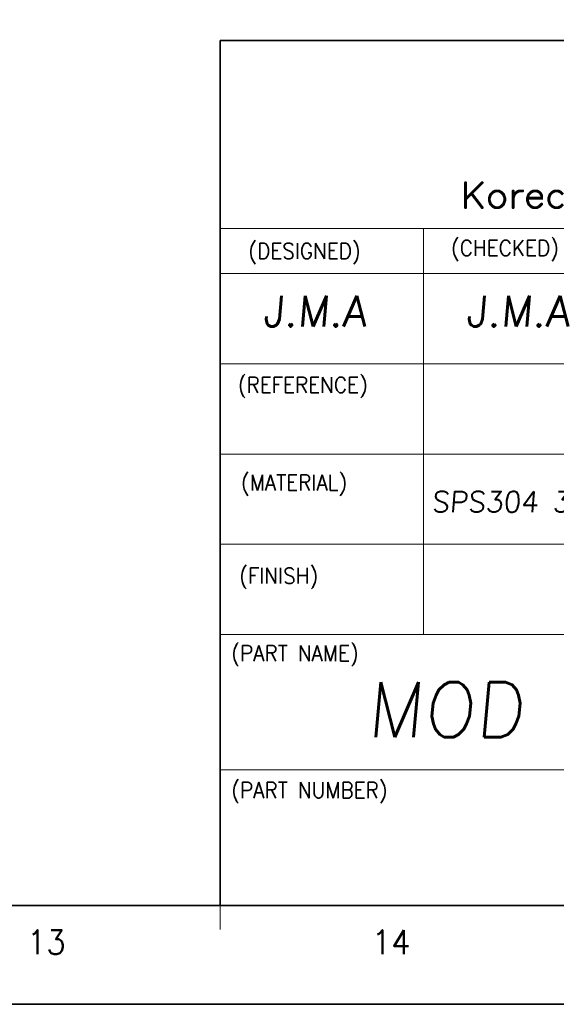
# Model space of a CAD drawing. Header units: millimetres. Extents: x 4065 to 8083, y -652 to 5416.
# Tile 3 of 256: x 4789 to 4867, y -643 to -499. Entities that reach past the tile are written whole.
import ezdxf
from ezdxf.enums import TextEntityAlignment as Align

# ---------------------------------------------------------------- set-up
doc = ezdxf.new("R2010")
doc.units = ezdxf.units.MM
doc.header["$LTSCALE"] = 0.8
doc.layers.get('0').update_dxf_attribs({"linetype": 'CONTINUOUS', "lineweight": 0})
doc.layers.add('2', color=3, linetype='CONTINUOUS', lineweight=0)
doc.styles.get("Standard").update_dxf_attribs({"font": 'romans.shx', "width": 0.8, "oblique": 5, "bigfont": 'whgtxt.shx'})

# ---------------------------------------------------------------- blocks, each defined once
blk = doc.blocks.new('SMOOTH_0$064516')
at = {"const_width": 0.0323}
blk.add_lwpolyline([(-0.016, 0, 1), (0.016, 0, 1)], format="xyb", close=True, dxfattribs=at)
blk = doc.blocks.new('logo')
at = {"color": 7, "const_width": 0.859}
for points in [[(-3519.27, 5311.97), (-3524.16, 5307.08)], [(-3524.16, 5311.97), (-3524.16, 5304.64)], [(-3522.42, 5308.82), (-3519.27, 5304.64)], [(-3515.43, 5309.53), (-3516.13, 5309.17), (-3516.83, 5308.48), (-3517.18, 5307.43), (-3517.18, 5306.74), (-3516.83, 5305.69), (-3516.13, 5304.99), (-3515.43, 5304.64), (-3514.39, 5304.64), (-3513.69, 5304.99), (-3513, 5305.69), (-3512.64, 5306.74), (-3512.64, 5307.43), (-3513, 5308.48), (-3513.69, 5309.17), (-3514.39, 5309.53), (-3515.43, 5309.53)], [(-3510.2, 5307.43), (-3509.85, 5308.48), (-3509.16, 5309.17), (-3508.46, 5309.53), (-3507.41, 5309.53)], [(-3510.2, 5309.53), (-3510.2, 5304.64)], [(-3506.01, 5307.43), (-3501.83, 5307.43), (-3501.83, 5308.13), (-3502.18, 5308.82), (-3502.53, 5309.17), (-3503.22, 5309.53), (-3504.27, 5309.53), (-3504.97, 5309.17), (-3505.67, 5308.48), (-3506.01, 5307.43), (-3506.01, 5306.74), (-3505.67, 5305.69), (-3504.97, 5304.99), (-3504.27, 5304.64), (-3503.22, 5304.64), (-3502.53, 5304.99), (-3501.83, 5305.69)], [(-3495.56, 5308.48), (-3496.25, 5309.17), (-3496.95, 5309.53), (-3497.99, 5309.53), (-3498.69, 5309.17), (-3499.39, 5308.48), (-3499.74, 5307.43), (-3499.74, 5306.74), (-3499.39, 5305.69), (-3498.69, 5304.99), (-3497.99, 5304.64), (-3496.95, 5304.64), (-3496.25, 5304.99), (-3495.56, 5305.69)]]:
    blk.add_lwpolyline(points, dxfattribs=at)
at = {"color": 7, "xscale": 13.31, "yscale": 13.31, "zscale": 13.31}
for p in [(-3524.16, 5311.97), (-3519.27, 5311.97), (-3522.42, 5308.82), (-3516.83, 5308.48), (-3516.13, 5309.17), (-3515.43, 5309.53), (-3515.43, 5309.53), (-3514.39, 5309.53), (-3513.69, 5309.17), (-3513, 5308.48), (-3510.2, 5309.53), (-3509.85, 5308.48), (-3509.16, 5309.17), (-3508.46, 5309.53), (-3507.41, 5309.53), (-3505.67, 5308.48), (-3504.97, 5309.17), (-3504.27, 5309.53), (-3503.22, 5309.53), (-3502.53, 5309.17), (-3502.18, 5308.82), (-3501.83, 5308.13), (-3499.39, 5308.48), (-3498.69, 5309.17), (-3497.99, 5309.53), (-3524.16, 5307.08), (-3517.18, 5307.43), (-3517.18, 5306.74), (-3516.83, 5305.69), (-3516.13, 5304.99), (-3513.69, 5304.99), (-3513, 5305.69), (-3512.64, 5307.43), (-3512.64, 5306.74), (-3510.2, 5307.43), (-3506.01, 5307.43), (-3506.01, 5307.43), (-3506.01, 5306.74), (-3505.67, 5305.69), (-3504.97, 5304.99), (-3502.53, 5304.99), (-3501.83, 5307.43), (-3501.83, 5305.69), (-3499.74, 5307.43), (-3499.74, 5306.74), (-3499.39, 5305.69), (-3498.69, 5304.99), (-3524.16, 5304.64), (-3519.27, 5304.64), (-3515.43, 5304.64), (-3514.39, 5304.64), (-3510.2, 5304.64), (-3504.27, 5304.64), (-3503.22, 5304.64), (-3497.99, 5304.64)]:
    blk.add_blockref('SMOOTH_0$064516', p, dxfattribs=at)

msp = doc.modelspace()

# ---------------------------------------------------------------- linework, layer by layer
at = {"color": 7, "linetype": 'Continuous', "lineweight": 35}
for p, q in [((4818.14, -502.345), (4969.479, -502.345)), ((4818.14, -628.461), (4818.14, -502.345)), ((4162.339, -628.461), (4969.479, -628.461))]:
    msp.add_line(p, q, dxfattribs=at)
at = {"color": 7, "linetype": 'Continuous'}
for p, q in [((4818.14, -529.762), (4969.479, -529.762)), ((4847.75, -588.981), (4847.75, -529.762)), ((4818.14, -536.342), (4906.969, -536.342)), ((4818.14, -549.502), (4969.479, -549.502)), ((4818.14, -562.661), (4942.222, -562.661)), ((4818.14, -575.821), (4969.479, -575.821)), ((4818.14, -588.981), (4969.479, -588.981)), ((4818.14, -608.721), (4969.479, -608.721)), ((4818.14, -631.988), (4818.14, -628.461)), ((4818.14, -628.461), (4969.479, -628.461)), ((4818.14, -628.461), (4969.479, -628.461)), ((4852.641, -628.461), (4969.479, -628.461))]:
    msp.add_line(p, q, dxfattribs=at)
at = {"color": 7, "linetype": 'Continuous', "lineweight": 35}
msp.add_lwpolyline([(4144.145, -48.891), (4144.145, -642.891), (4984.145, -642.891), (4984.145, -48.891)], close=True, dxfattribs=at)

# ---------------------------------------------------------------- block references
at = {"color": 3, "linetype": 'Continuous', "xscale": 0.4968601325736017, "yscale": 0.4968601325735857, "zscale": 0.4968601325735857}
msp.add_blockref('logo', (6604.91, -3162.392), dxfattribs=at)

# ---------------------------------------------------------------- texts
at = {"color": 7, "linetype": 'Continuous', "width": 0.933333}
for s, height, p in [('(CHECKED)', 2.288, (4851.778, -531.462)), ('(DESIGNED)', 2.288, (4822.242, -531.908)), ('(REFERENCE)', 2.28802, (4820.714, -551.424)), ('(MATERIAL)', 2.288, (4821.18, -565.685)), ('(FINISH)', 2.288, (4820.907, -579.266)), ('(PART NAME)', 2.28802, (4819.751, -590.556)), ('(PART NUMBER)', 2.28802, (4819.751, -610.522))]:
    msp.add_text(s, height=height, dxfattribs=at).set_placement(p, align=Align.TOP_LEFT)
for s, p in [('13', (4792.788, -633.821)), ('14', (4843.053, -633.821))]:
    msp.add_text(s, height=3.5277, dxfattribs=at).set_placement(p, align=Align.MIDDLE_CENTER)
at = {"layer": '2', "linetype": 'Continuous', "oblique": 5}
for s, height, p in [('J.M.A', 4.5075, (4824.343, -544.081)), ('J.M.A', 4.5075, (4853.953, -544.081)), ('SPS304 3/4', 3, (4848.934, -571.135)), ('MOD LOCK SPRING', 8, (4839.471, -603.917))]:
    msp.add_text(s, height=height, dxfattribs=at).set_placement(p)

doc.saveas('drawing.dxf')
